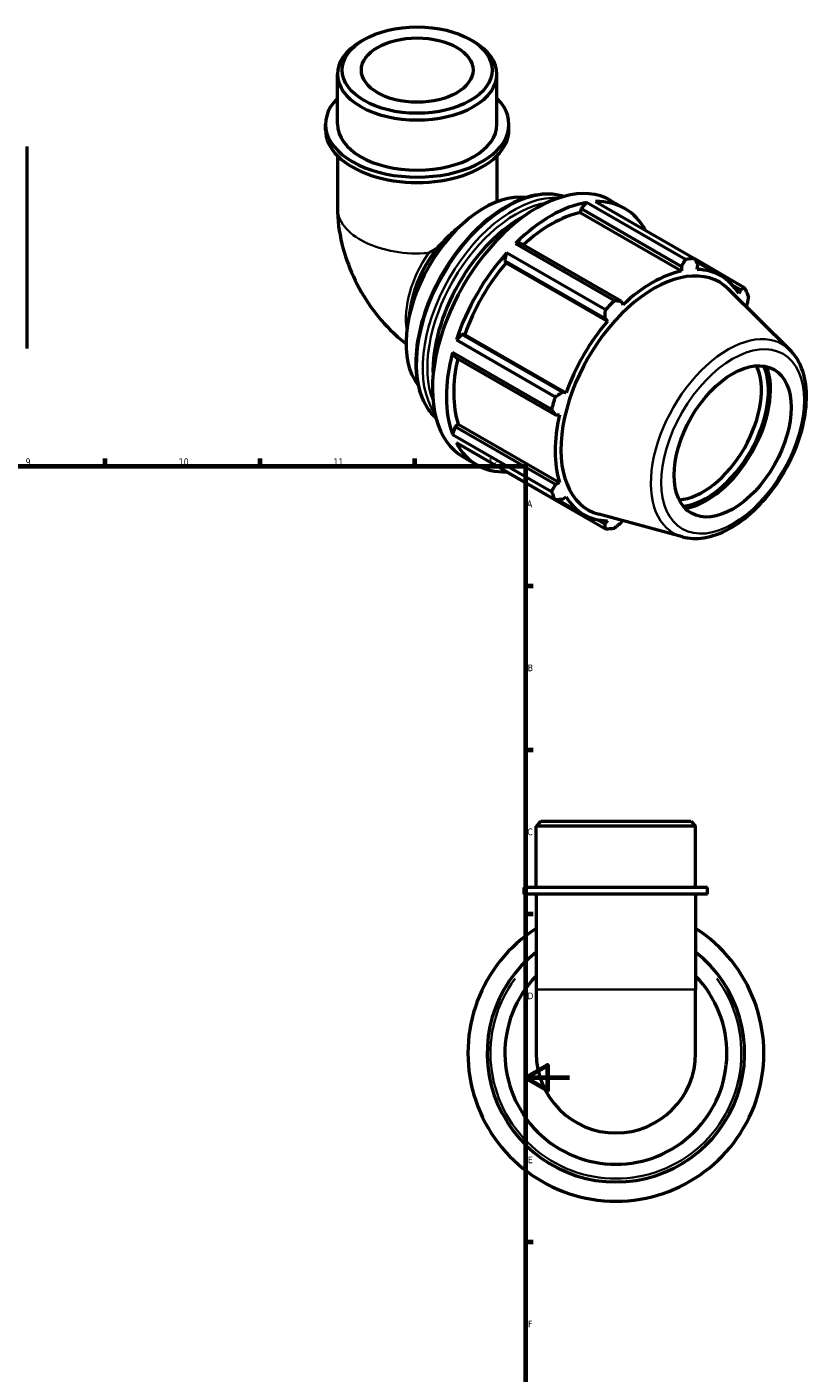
# Model space of a CAD drawing. Header units: millimetres. Extents: x 0 to 950, y -446 to 773.
# Tile 6 of 6: x 595 to 950, y 163 to 773. Entities that reach past the tile are written whole.
import ezdxf

# ---------------------------------------------------------------- set-up
doc = ezdxf.new("R2010")
doc.units = ezdxf.units.MM
for name, color, linetype, lineweight in [('Border (ANSI)', 7, 'Continuous', 70), ('Visible (ANSI)', 7, 'Continuous', 50), ('Visible Narrow (ANSI)', 7, 'Continuous', 35)]:
    doc.layers.add(name, color=color, linetype=linetype, lineweight=lineweight)
doc.styles.add('Note Text (ANSI)', font='tahoma.ttf')

# ---------------------------------------------------------------- blocks, each defined once
blk = doc.blocks.new('Borders Default Border')
at = {"layer": 'Border (ANSI)'}
for p, q in [((70.08, 574), (70.08, 577.45)), ((140.17, 574), (140.17, 577.45)), ((210.25, 574), (210.25, 577.45)), ((280.33, 574), (280.33, 577.45)), ((350.42, 574), (350.42, 577.45)), ((490.58, 574), (490.58, 577.45)), ((560.67, 574), (560.67, 577.45)), ((630.75, 574), (630.75, 577.45)), ((700.83, 574), (700.83, 577.45)), ((770.92, 574), (770.92, 577.45)), ((20, 519.75), (16.55, 519.75)), ((821, 519.75), (824.45, 519.75)), ((20, 445.5), (16.55, 445.5)), ((821, 445.5), (824.45, 445.5)), ((20, 371.25), (16.55, 371.25)), ((821, 371.25), (824.45, 371.25)), ((20, 222.75), (16.55, 222.75)), ((821, 222.75), (824.45, 222.75)), ((20, 148.5), (16.55, 148.5)), ((821, 148.5), (824.45, 148.5)), ((20, 74.25), (16.55, 74.25)), ((821, 74.25), (824.45, 74.25)), ((70.08, 20), (70.08, 16.55)), ((140.17, 20), (140.17, 16.55)), ((210.25, 20), (210.25, 16.55)), ((280.33, 20), (280.33, 16.55)), ((350.42, 20), (350.42, 16.55)), ((490.58, 20), (490.58, 16.55)), ((560.67, 20), (560.67, 16.55)), ((630.75, 20), (630.75, 16.55)), ((700.83, 20), (700.83, 16.55)), ((770.92, 20), (770.92, 16.55))]:
    blk.add_line(p, q, dxfattribs=at)
at = {"layer": 'Border (ANSI)', "flags": 128}
for points in [[(420.5, 594), (420.5, 574), (414.73, 584), (426.27, 584), (420.5, 574)], [(20, 20), (20, 574), (821, 574), (821, 20), (20, 20)], [(0, 297), (20, 297), (10, 302.77), (10, 291.23), (20, 297)], [(841, 297), (821, 297), (831, 302.77), (831, 291.23), (821, 297)], [(420.5, 0), (420.5, 20), (414.73, 10), (426.27, 10), (420.5, 20)]]:
    blk.add_lwpolyline(points, dxfattribs=at)
at = {"layer": 'Border (ANSI)', "attachment_point": 7, "style": 'Note Text (ANSI)'}
for s, insert, char_height in [('1', (34.35, 574.4), 3.05), ('2', (104.2, 574.4), 3.05), ('3', (174.26, 574.34), 3.05), ('4', (244.23, 574.4), 3.05), ('5', (314.48, 574.34), 3.05), ('6', (384.49, 574.34), 3.05), ('7', (454.6, 574.4), 3.05), ('8', (524.63, 574.33), 3.05), ('9', (594.7, 574.34), 3.05), ('10', (663.96, 574.34), 3.048), ('11', (734.04, 574.4), 3.048), ('12', (804.13, 574.4), 3.048), ('A', (16.78, 555.35), 3.05), ('A', (821.63, 555.35), 3.05), ('B', (17.15, 481.1), 3.05), ('B', (821.99, 481.1), 3.05), ('C', (16.95, 406.8), 3.05), ('C', (821.8, 406.8), 3.05), ('D', (16.96, 332.6), 3.05), ('D', (821.81, 332.6), 3.05), ('E', (17.21, 258.35), 3.05), ('E', (822.05, 258.35), 3.05), ('F', (17.29, 184.1), 3.05), ('F', (822.14, 184.1), 3.05), ('G', (16.81, 109.79), 3.05), ('G', (821.66, 109.79), 3.05), ('H', (16.97, 35.6), 3.05), ('H', (821.81, 35.6), 3.05), ('1', (34.35, 16.55), 3.05), ('2', (104.2, 16.55), 3.05), ('3', (174.26, 16.49), 3.05), ('4', (244.23, 16.55), 3.05), ('5', (314.48, 16.49), 3.05), ('6', (384.49, 16.49), 3.05), ('7', (454.6, 16.55), 3.05), ('8', (524.63, 16.48), 3.05), ('9', (594.7, 16.49), 3.05), ('10', (663.96, 16.49), 3.048), ('11', (734.04, 16.55), 3.048), ('12', (804.13, 16.55), 3.048)]:
    blk.add_mtext(s, dxfattribs=dict(at, insert=insert, char_height=char_height))

msp = doc.modelspace()

# ---------------------------------------------------------------- linework, layer by layer
at = {"layer": 'Visible (ANSI)'}
for p, q in [((747.895, 767.025), (746.357, 766.133)), ((796.087, 767.025), (797.625, 766.133)), ((735.878, 728.729), (735.878, 751.484)), ((808.104, 728.729), (808.104, 751.484)), ((730.461, 726.277), (730.461, 728.729)), ((813.521, 726.277), (813.521, 728.729)), ((595.292, 718.696), (595.292, 627.269)), ((735.878, 714.467), (735.878, 691.033)), ((808.104, 714.467), (808.104, 693.675)), ((846.262, 690.546), (845.835, 688.733)), ((845.835, 688.733), (891.718, 662.31)), ((848.627, 693.297), (846.262, 690.546)), ((846.262, 690.546), (891.683, 664.39)), ((893.433, 667.495), (848.627, 693.297)), ((852.763, 693.698), (897.569, 667.896)), ((859.704, 694.218), (866.021, 690.58)), ((790.418, 681.902), (794.645, 685.439)), ((812.408, 670.459), (811.585, 667.069)), ((857.213, 644.657), (812.408, 670.459)), ((818.909, 674.794), (816.544, 674.821)), ((816.544, 674.821), (861.349, 649.02)), ((864.33, 648.638), (818.909, 674.794)), ((811.585, 667.069), (812.241, 665.989)), ((811.585, 667.069), (857.006, 640.912)), ((812.241, 665.989), (858.124, 639.567)), ((891.683, 664.39), (891.718, 662.31)), ((920.256, 654.731), (897.644, 667.752)), ((898.226, 666.622), (909.563, 660.094)), ((898.813, 662.998), (899.008, 665.1)), ((940.814, 626.529), (912.951, 654.099)), ((914.644, 656.009), (918.349, 653.875)), ((918.349, 653.875), (917.55, 652.125)), ((769.143, 646.724), (767.772, 638.772)), ((865.22, 647.051), (864.33, 648.638)), ((920.868, 646.266), (921.383, 647.154)), ((857.006, 640.912), (858.124, 639.567)), ((792.243, 633.569), (789.721, 631.165)), ((789.721, 631.165), (834.527, 605.363)), ((793.504, 633.536), (792.243, 633.569)), ((837.665, 607.412), (792.243, 633.569)), ((793.504, 633.536), (839.387, 607.114)), ((788.008, 625.396), (789.21, 623.353)), ((832.814, 599.594), (788.008, 625.396)), ((789.21, 623.353), (834.631, 597.197)), ((839.387, 607.114), (837.665, 607.412)), ((789.21, 591.728), (788.008, 588.301)), ((790.565, 593.003), (789.21, 591.728)), ((834.631, 565.572), (789.21, 591.728)), ((790.565, 593.003), (836.448, 566.581)), ((834.631, 597.197), (836.448, 597.217)), ((788.008, 588.301), (832.814, 562.5)), ((834.527, 558.704), (789.721, 584.506)), ((792.834, 578.096), (799.15, 574.458)), ((812.365, 571.466), (812.408, 571.34)), ((812.408, 571.34), (857.213, 545.539)), ((836.448, 566.581), (834.631, 565.572)), ((835.805, 558.762), (847.374, 552.1)), ((837.665, 558.851), (839.387, 560.069)), ((857.006, 547.626), (853.21, 549.812)), ((892.09, 541.919), (854.26, 552.179)), ((858.124, 549.196), (857.006, 547.626)), ((864.33, 548.336), (864.883, 549.298)), ((828.01, 413.177), (825.843, 411.011)), ((898.069, 411.011), (825.843, 411.011)), ((825.843, 383.177), (825.843, 411.011)), ((828.01, 413.177), (895.902, 413.177)), ((895.902, 413.177), (898.069, 411.011)), ((898.069, 383.177), (898.069, 411.011)), ((903.486, 383.177), (820.426, 383.177)), ((820.426, 380.177), (820.426, 383.177)), ((903.486, 380.177), (820.426, 380.177)), ((825.843, 380.177), (825.843, 337.068)), ((898.069, 380.177), (898.069, 337.068)), ((903.486, 380.177), (903.486, 383.177)), ((825.843, 337.068), (825.843, 308.177)), ((898.069, 308.177), (898.069, 337.068))]:
    msp.add_line(p, q, dxfattribs=at)
for radius, start, end in [(67, 122.61559, 57.38441), (58.29, 128.282567, 51.717433), (50.25, 135.944507, 44.055493), (36.113, 180, 0)]:
    msp.add_arc((861.956, 308.177), radius, start, end, dxfattribs=at)
for centre, major_axis, ratio in [((771.991, 753.256), (-33.946, 0), 0.5758617), ((771.991, 753.256), (-25.279, 0), 0.5758617), ((914.827, 585.16), (-18.714, -32.497), 0.5780931)]:
    msp.add_ellipse(centre, major_axis=major_axis, ratio=ratio, dxfattribs=at)
for centre, major_axis, ratio, start_param, end_param in [((771.991, 751.484), (-36.113, 0), 0.5758617, 5.5016397, 10.2063236), ((771.991, 728.729), (-41.53, 0), 0.5758617, 5.7667102, 9.9412531), ((771.991, 726.277), (-41.53, 0), 0.5758617, 0, 3.1415927), ((771.991, 728.729), (-36.113, 0), 0.5758617, 0, 3.1415926), ((826.269, 636.157), (33.435, 58.061), 0.5780931, 0, 3.1415927), ((802.463, 649.866), (25.076, 43.546), 0.5780931, 0.2241623, 2.9174303), ((832.586, 632.519), (-33.435, -58.061), 0.5780931, 3.5796218, 4.2704924), ((832.586, 632.519), (-31.095, -53.997), 0.5780931, 3.6196245, 4.213542), ((832.586, 632.519), (33.435, 58.061), 0.5780931, 5.9396837, 6.6266869), ((819.127, 640.27), (-28.216, -48.998), 0.5780931, 3.8831249, 5.5416531), ((794.075, 654.696), (-18.022, -31.295), 0.5780931, 4.4510762, 5.2778811), ((771.991, 667.413), (-36.113, -20.877), 0.0016725, 4.452043, 4.5695251), ((832.586, 632.519), (-33.435, -58.061), 0.5780931, 4.36502, 5.0558906), ((832.586, 632.519), (-31.095, -53.997), 0.5780931, 4.4050227, 5.0158879), ((877.391, 606.718), (33.435, 58.061), 0.5780931, 0.3435016, 0.4380292), ((879.118, 605.723), (29.684, 51.548), 0.5780931, 6.1320197, 9.5759436), ((878.469, 606.097), (-31.095, -53.997), 0.5780931, 3.6196245, 4.2304897), ((878.469, 606.097), (31.095, 53.997), 0.5780931, 5.975819, 6.5866842), ((877.391, 606.718), (33.435, 58.061), 0.5780931, 5.8412887, 5.9358163), ((877.391, 606.718), (-33.435, -58.061), 0.5780931, 4.2704924, 4.36502), ((878.469, 606.097), (-31.095, -53.997), 0.5780931, 4.4050227, 5.0158879), ((832.586, 632.519), (-33.435, -58.061), 0.5780931, 5.1504181, 5.8412887), ((832.586, 632.519), (-31.095, -53.997), 0.5780931, 5.2072079, 5.8012861), ((901.333, 592.93), (18.714, 32.497), 0.5780931, 3.5089442, 5.9158337), ((902.924, 592.014), (19.837, 34.447), 0.5780931, 3.5431856, 5.8815924), ((902.924, 592.014), (20.499, 35.598), 0.5780931, 3.5896751, 5.8351029), ((877.391, 606.718), (-33.435, -58.061), 0.5780931, 5.0558906, 5.1504181), ((878.469, 606.097), (-31.095, -53.997), 0.5780931, 5.1904208, 5.8012861), ((832.586, 632.519), (-33.435, -58.061), 0.5780931, 5.9358163, 6.6266869), ((877.391, 606.718), (-33.435, -58.061), 0.5780931, 5.8412887, 5.9358163), ((878.469, 606.097), (-31.095, -53.997), 0.5780931, 5.975819, 6.5866842), ((877.391, 606.718), (-33.435, -58.061), 0.5780931, 0.3435016, 0.4380292)]:
    msp.add_ellipse(centre, major_axis=major_axis, ratio=ratio, start_param=start_param, end_param=end_param, dxfattribs=at)
for points, knots in [([(838.19, 696.035), (836.111, 696.711), (833.894, 697.076), (827.617, 697.229), (823.381, 696.411), (814.647, 693.055), (810.143, 690.469), (801.389, 683.803), (797.141, 679.72), (789.336, 670.487), (785.778, 665.342), (779.699, 654.502), (777.177, 648.81), (773.421, 637.438), (772.188, 631.759), (771.152, 620.967), (771.351, 615.857), (773.204, 606.738), (774.854, 602.721), (778.162, 598.102), (779.258, 596.872), (780.463, 595.792)], [5.6213026, 5.6213026, 5.6213026, 5.6213026, 5.8043157, 5.8043157, 6.1189285, 6.1189285, 6.4423895, 6.4423895, 6.7666317, 6.7666317, 7.0901463, 7.0901463, 7.4133759, 7.4133759, 7.7369656, 7.7369656, 8.0612739, 8.0612739, 8.3842431, 8.3842431, 8.5197318, 8.5197318, 8.5197318, 8.5197318]), ([(735.878, 691.033), (735.878, 685.288), (736.634, 679.861), (739.146, 669.475), (740.914, 664.515), (745.29, 655.03), (747.901, 650.508), (753.928, 641.975), (757.341, 637.963), (763.013, 632.566), (764.914, 630.924), (766.931, 629.367)], [3.1415927, 3.1415927, 3.1415927, 3.1415927, 3.4557519, 3.4557519, 3.7699112, 3.7699112, 4.0840704, 4.0840704, 4.3982297, 4.3982297, 4.5442454, 4.5442454, 4.5442454, 4.5442454]), ([(781.254, 672.846), (781.443, 673.065), (781.633, 673.285), (783.572, 675.487), (785.468, 677.431), (788.288, 680.064), (789.339, 680.998), (790.418, 681.901)], [13.9656385, 13.9656385, 13.9656385, 13.9656385, 14.0496281, 14.0496281, 14.8102594, 14.8102594, 15.2092279, 15.2092279, 15.2092279, 15.2092279]), ([(892.09, 541.919), (895.154, 541.088), (898.458, 540.979), (905.534, 542.108), (909.33, 543.484), (916.97, 547.637), (920.813, 550.48), (928.049, 557.277), (931.443, 561.23), (937.457, 569.831), (940.081, 574.474), (944.321, 584.015), (945.937, 588.912), (947.987, 598.522), (948.417, 603.232), (947.964, 612.015), (947.082, 616.092), (944.321, 622.271), (942.752, 624.611), (940.814, 626.529)], [2.5092938, 2.5092938, 2.5092938, 2.5092938, 2.7959397, 2.7959397, 3.11366, 3.11366, 3.446111, 3.446111, 3.777947, 3.777947, 4.1080266, 4.1080266, 4.4381921, 4.4381921, 4.7702072, 4.7702072, 5.1023335, 5.1023335, 5.3485553, 5.3485553, 5.3485553, 5.3485553])]:
    msp.add_open_spline(points, degree=3, knots=knots, dxfattribs=at)
for points, weights in [([(891.683, 664.39), (892.546, 665.907), (893.433, 667.495)], [1.00167147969, 1.00124414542, 1]), ([(897.569, 667.896), (898.309, 666.466), (899.008, 665.1)], [1, 1.00124414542, 1.00167147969]), ([(918.349, 653.875), (919.289, 654.291), (920.256, 654.731)], [1.00167147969, 1.00124414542, 1]), ([(861.349, 649.02), (862.876, 648.821), (864.33, 648.638)], [1, 1.00124414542, 1.00167147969]), ([(921.969, 650.935), (921.676, 649.003), (921.383, 647.154)], [1, 1.00124414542, 1.00167147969]), ([(857.006, 640.912), (857.114, 642.743), (857.213, 644.657)], [1.00167147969, 1.00124414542, 1]), ([(834.527, 605.363), (836.134, 606.405), (837.665, 607.412)], [1, 1.00124414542, 1.00167147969]), ([(834.631, 597.197), (833.747, 598.368), (832.814, 599.594)], [1.00167147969, 1.00124414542, 1]), ([(832.814, 562.5), (833.747, 564.064), (834.631, 565.572)], [1, 1.00124414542, 1.00167147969]), ([(837.665, 558.851), (836.134, 558.775), (834.527, 558.704)], [1.00167147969, 1.00124414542, 1]), ([(857.213, 545.539), (857.114, 546.6), (857.006, 547.626)], [1, 1.00124414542, 1.00167147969]), ([(864.33, 548.336), (862.876, 547.159), (861.349, 545.94)], [1.00167147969, 1.00124414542, 1])]:
    msp.add_rational_spline(points, weights, degree=2, dxfattribs=at)
at = {"layer": 'Visible Narrow (ANSI)'}
msp.add_line((826.288, 337.068), (897.624, 337.068), dxfattribs=at)
msp.add_arc((861.956, 308.177), 56.79, 143.538372, 36.461628, dxfattribs=at)
for centre, major_axis, ratio, start_param, end_param in [((813.046, 643.771), (-29.089, -50.513), 0.5780931, 3.2701809, 6.154597), ((815.686, 642.251), (29.089, 50.513), 0.5780931, 0.2649891, 2.8766035), ((771.991, 691.033), (-36.113, 0), 0.5758617, 0, 1.7126934), ((816.746, 641.64), (28.34, 49.213), 0.5780931, 0.4313231, 2.7102696), ((792.42, 655.649), (-18.022, -31.295), 0.5780931, 4.5685582, 5.6819656), ((912.727, 586.369), (24.643, 42.793), 0.5780931, 6.1320197, 9.5759436)]:
    msp.add_ellipse(centre, major_axis=major_axis, ratio=ratio, start_param=start_param, end_param=end_param, dxfattribs=at)
msp.add_ellipse((914.827, 585.16), major_axis=(-22.812, -39.614), ratio=0.5780931, dxfattribs=at)

# ---------------------------------------------------------------- block references
msp.add_blockref('Borders Default Border', (0, 0))

doc.saveas('drawing.dxf')
